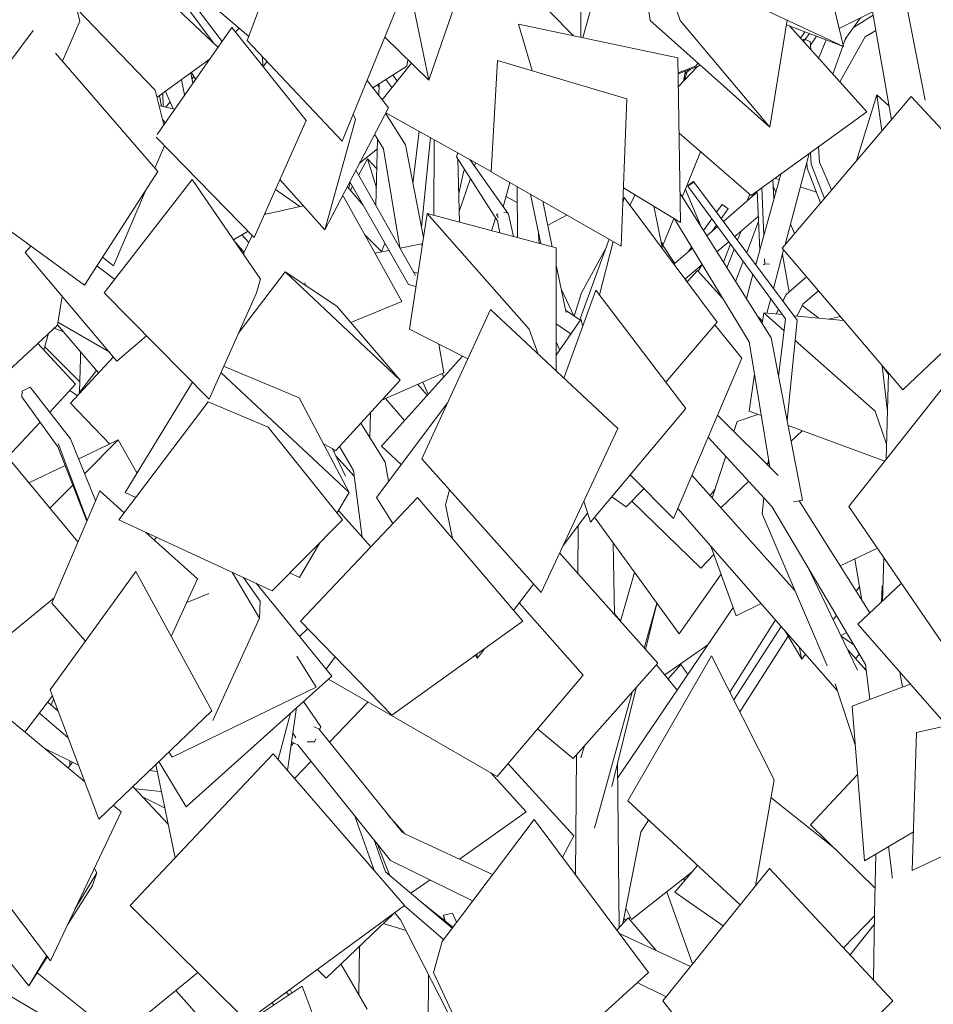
# Model space of a CAD drawing. Header units: millimetres. Extents: x 27350 to 76432, y -300 to 6935.
# Tile 29 of 43: x 72141 to 73440, y 1920 to 3322. Entities that reach past the tile are written whole.
import ezdxf

# ---------------------------------------------------------------- set-up
doc = ezdxf.new("R2010")
doc.units = ezdxf.units.MM
doc.header["$MEASUREMENT"] = 0
doc.layers.add('Nouveau_VRD _ Végétation.VRD', color=7, linetype='Continuous')

# ---------------------------------------------------------------- blocks, each defined once
blk = doc.blocks.new('Élément de coupe_71')
at = {"layer": 'Nouveau_VRD _ Végétation.VRD', "color": 7, "linetype": 'Continuous', "lineweight": 15}
for p, q in [((73037.3, 3320.4), (73007.5, 3527.1)), ((73080.3, 3320.4), (73007.5, 3527.1)), ((73312.5, 3283.6), (73255.8, 3520.7)), ((72722.4, 3235.4), (72814.1, 3500.2)), ((72464.2, 3292.1), (72525.8, 3457.3)), ((72722.4, 3235.4), (72683.5, 3426.3)), ((72422.6, 3282.4), (72305.9, 3392.6)), ((72226.2, 3319.5), (72214.2, 3366.1)), ((73312.5, 3283.6), (73150.3, 3359.2)), ((72333.1, 3221.4), (72221.7, 3336.8)), ((72599.1, 3148.7), (72675.7, 3335)), ((73207.5, 3168.7), (73232.4, 3320.9)), ((72201.3, 3262.3), (72226.2, 3319.5)), ((72336, 3158.4), (72442.3, 3310.6)), ((72548, 3178.1), (72442.3, 3310.6)), ((73076.8, 3267.3), (72850.1, 3315)), ((72869.5, 3249.1), (72850.1, 3315)), ((73207.5, 3168.7), (73037.3, 3320.4)), ((73207.5, 3168.7), (73080.3, 3320.4)), ((73312.5, 3283.6), (73231.3, 3314.2)), ((72010.2, 3105.5), (72159.8, 3306.3)), ((72722.4, 3235.4), (72659.9, 3296.6)), ((72599.1, 3148.7), (72464.2, 3292.1)), ((72336.9, 3105.5), (72191.3, 3273.9)), ((72335.8, 3210.7), (72410.2, 3264.7)), ((73080.5, 3033), (73076.8, 3267.3)), ((72487, 3254.6), (72492.3, 3262.2)), ((72811.2, 3105.1), (72820.3, 3263.7)), ((73004.4, 3208.8), (72820.3, 3263.7)), ((72665, 3196.2), (72634.7, 3235.2)), ((72345.5, 3172), (72333.1, 3221.4)), ((72996.1, 2999.3), (73004.4, 3208.8)), ((72574.4, 3022.4), (72665, 3196.2)), ((72618.2, 3179.4), (72614.9, 3187.3)), ((72474.3, 3011.6), (72548, 3178.1)), ((72574.4, 3022.4), (72618.2, 3179.4)), ((72474.3, 3011.6), (72334.7, 3154.3)), ((72332.9, 3110.2), (72346.5, 3142.2)), ((72232.8, 2943.9), (72010.2, 3105.5)), ((72232.8, 2943.9), (72336.9, 3105.5)), ((72996.1, 2999.3), (72811.2, 3105.1)), ((72260.5, 2933), (72385.8, 3094.2)), ((72482.9, 2952.2), (72385.8, 3094.2)), ((72574.4, 3022.4), (72510.8, 3094.1)), ((72273.9, 2971.2), (72319.3, 3078.1)), ((73080.5, 3033), (72999.3, 3082.3)), ((72998.5, 3060.7), (73000.4, 3068.3)), ((72998.6, 3063.3), (73000.4, 3068.3)), ((73132.6, 2891.1), (73000.4, 3068.3)), ((72695, 2881), (72720, 3045.7)), ((72903.8, 2996.8), (72720, 3045.7)), ((72865.5, 2881), (72720, 3045.7)), ((72938.1, 2897.2), (72978.9, 3009.1)), ((72965.3, 2930), (72984.6, 3005.8)), ((72903.6, 2821.9), (72903.8, 2996.8)), ((72273.9, 2971.2), (72258.3, 2983.6)), ((72451.4, 2875), (72518.1, 2962.8)), ((72591.7, 2914.1), (72518.1, 2962.8)), ((72681.8, 2808.8), (72518.1, 2962.8)), ((72477.2, 2933), (72482.9, 2952.2)), ((72547.3, 2943.4), (72546.2, 2947.3)), ((72410, 2781.6), (72260.5, 2933)), ((72410, 2781.6), (72477.2, 2933)), ((72914.6, 2811.6), (72960.1, 2936.8)), ((73088.1, 2768.5), (72960.1, 2936.8)), ((72591.7, 2914.1), (72681.8, 2808.8)), ((72712.8, 2696.8), (72810.3, 2909.2)), ((72991.4, 2739.6), (72810.3, 2909.2)), ((72941.5, 2885.6), (72938.1, 2897.2)), ((73059.7, 2805.8), (73132.6, 2891.1)), ((72778.1, 2839), (72695, 2881)), ((72878.3, 2845.5), (72865.5, 2881)), ((72609.1, 2648.9), (72426.7, 2819.3)), ((72538, 2783.4), (72430.7, 2828.3)), ((72290.6, 2648.9), (72386.2, 2805.8)), ((72590.3, 2708.5), (72681.8, 2808.8)), ((72281.6, 2609.7), (72408.7, 2777.8)), ((72494, 2741.7), (72408.7, 2777.8)), ((72538, 2783.4), (72609.1, 2648.9)), ((72952.4, 2606.4), (73088.1, 2768.5)), ((72599.6, 2609.7), (72494, 2741.7)), ((72882.2, 2506.3), (72991.4, 2739.6)), ((72590.3, 2708.5), (72572.6, 2717.9)), ((72882.2, 2506.3), (72712.8, 2696.8)), ((72186.1, 2491.2), (72254.5, 2651)), ((72289.2, 2619.8), (72254.5, 2651)), ((72305.7, 2641.5), (72290.6, 2648.9)), ((72591.9, 2619.4), (72609.1, 2648.9)), ((72952.4, 2606.4), (72943, 2636.3)), ((72499.7, 2508.9), (72281.6, 2609.7)), ((72499.7, 2508.9), (72599.6, 2609.7)), ((72393.7, 2525.7), (72320.2, 2591.9)), ((72332.1, 2581.2), (72335, 2585)), ((72538.5, 2527.8), (72567.3, 2577.1)), ((72183.8, 2367.7), (72305.6, 2536.2)), ((72413.9, 2338.2), (72305.6, 2536.2)), ((72356.2, 2443.6), (72393.7, 2525.7)), ((72481.5, 2469.9), (72442.8, 2535.2)), ((72482.6, 2494), (72459.1, 2527.7)), ((72538.5, 2527.8), (72524.9, 2534.4)), ((72234.1, 2437.3), (72186.1, 2491.2)), ((72482.6, 2494), (72481.5, 2469.9)), ((72415.5, 2324.2), (72481.5, 2469.9)), ((72253.1, 2184), (72183.8, 2367.7)), ((72232.9, 2237.4), (72106.7, 2342)), ((72253.1, 2184), (72413.9, 2338.2)), ((72285.1, 2194.2), (72273.6, 2203.7)), ((72184.3, 1982.5), (72285.1, 2194.2)), ((72184.3, 1982.5), (72056.3, 2151.3)), ((72153.4, 1946.6), (72023.4, 2107.3)), ((72219.2, 2055.9), (72250.2, 2107.3)), ((72244, 2089.3), (72250.2, 2107.3)), ((72250.2, 2107.3), (72246.9, 2113.9)), ((72208.5, 2033.4), (72244, 2089.3)), ((72153.4, 1946.6), (72179.2, 1989.3)), ((72153.4, 1946.6), (72179.9, 1988.3)), ((72175.4, 1903.4), (72126.7, 1932.6))]:
    blk.add_line(p, q, dxfattribs=at)
blk = doc.blocks.new('Élément de coupe_72')
at = {"layer": 'Nouveau_VRD _ Végétation.VRD', "color": 7, "linetype": 'Continuous', "lineweight": 15}
blk.add_line((72222.7, 2786.5), (72211.7, 2793.8), dxfattribs=at)
blk = doc.blocks.new('Élément de coupe_74')
at = {"layer": 'Nouveau_VRD _ Végétation.VRD', "color": 7, "linetype": 'Continuous', "lineweight": 15}
for p, q in [((72428.4, 3290.7), (72370.9, 3367.7)), ((72415.7, 3288.9), (72362.8, 3360.7)), ((73326.5, 3310.5), (73354.7, 3327.8)), ((72447.5, 3304.1), (72452.6, 3309.6)), ((73251.1, 3295.3), (73257.4, 3304.4)), ((73257.9, 3293.2), (73264.1, 3301.8)), ((73265.5, 3285.5), (73274.1, 3298.1)), ((73307.1, 3233.1), (73343.4, 3297)), ((73313.3, 3290), (73320, 3301.7)), ((73343.4, 3297), (73358.4, 3306.3)), ((72407.8, 3261.2), (72407.1, 3262.4)), ((72407.7, 3261.4), (72408.5, 3262.2)), ((73086.9, 3244.6), (73094.6, 3251.1)), ((72390.8, 3236.9), (72385, 3246.4)), ((72385.6, 3237.6), (72388.5, 3240.7)), ((73085.9, 3235), (73090.1, 3247.3)), ((73088.4, 3237.6), (73087.3, 3239.1)), ((72651.6, 3226.7), (72649.7, 3228.8)), ((72651.3, 3213.9), (72651.7, 3230)), ((72348, 3197.1), (72354.5, 3204.1)), ((72647.2, 3057.1), (72649.7, 3152)), ((72729.9, 3043), (72730.2, 3150.8)), ((72623.9, 3117.4), (72649.3, 3137.7)), ((72763.8, 3131.5), (72763.8, 3132.1)), ((72622.6, 3100.2), (72635.2, 3123.6)), ((72648.6, 3109.4), (72635.2, 3123.6)), ((72647.9, 3082.5), (72635.2, 3123.6)), ((72766.1, 3033.4), (72764, 3123.2)), ((72787.5, 3113.1), (72789.1, 3117.9)), ((72765.2, 3074.2), (72771.7, 3104.5)), ((72771.7, 3104.5), (72773.1, 3109)), ((72629, 3057.5), (72606.6, 3084.2)), ((72611.1, 3078.8), (72613.9, 3084)), ((72765.8, 3048.4), (72781.6, 3095.6)), ((72828.4, 3055.4), (72837.8, 3089.8)), ((73216, 3076.2), (73212.4, 3084.2)), ((73220.9, 3093.9), (73214.8, 3095.9)), ((73274.1, 3076.1), (73251, 3083.8)), ((72848.2, 3061.2), (72832.3, 3069.9)), ((73111.1, 3024.6), (73087.5, 3079.9)), ((73141.6, 3034.6), (73189.8, 3076.1)), ((73175.3, 3063.6), (73179.1, 3073.5)), ((73187.9, 3074.5), (73189, 3077.2)), ((73157.8, 3012.9), (73191.2, 3041.4)), ((73117.8, 3014), (73133.2, 3027.3)), ((73174.7, 2990.3), (73191.5, 3034.2)), ((73242.8, 3017.5), (73236.9, 3030.5)), ((73161.7, 3007.6), (73166.8, 3020.5)), ((72655.2, 2991.9), (72660.1, 3003)), ((73132.3, 2991.1), (73149.2, 3005.6)), ((73141.5, 2976.5), (73151.5, 3002.4)), ((73071, 2973.6), (73097.4, 2996.4)), ((73097.4, 2996.3), (73097.3, 2996.6)), ((73146.4, 2968.6), (73156.9, 2995.2)), ((73234.9, 2934.3), (73225.5, 2987.4)), ((73086.9, 2952.4), (73111.4, 2973.3)), ((73158.8, 2948.9), (73169.8, 2977.6)), ((73108.3, 2968), (73107.5, 2970)), ((73277.2, 2896.9), (73253.8, 2914.7)), ((72252.8, 2819), (72194.4, 2887.5)), ((72267.6, 2848.7), (72195, 2891.3)), ((72175.1, 2851.8), (72181.4, 2875)), ((72213, 2776), (72273.6, 2841.5)), ((72268.7, 2717.7), (72213, 2776)), ((72638.6, 2726.8), (72639.5, 2762.4)), ((72660.5, 2692), (72625.7, 2747.2)), ((72604.2, 2672.2), (72585.6, 2711)), ((72588, 2705.9), (72589.1, 2709.1)), ((72615.5, 2680), (72595.4, 2714)), ((72616.5, 2671.8), (72590.4, 2701.1)), ((72665.2, 2664.7), (72660.5, 2692)), ((72307.7, 2676.9), (72306.5, 2678.1)), ((72627.5, 2585.3), (72615.5, 2680)), ((72626.1, 2586.8), (72627.1, 2588.8)), ((72995.1, 2466), (72986.9, 2476)), ((73326.9, 2432.2), (73309.1, 2444.5)), ((73058.1, 2389.3), (73119.5, 2432)), ((73076, 2367.6), (73046.4, 2403.6)), ((73062.8, 2383.6), (73081.1, 2403.8)), ((73090.9, 2389.8), (73081.1, 2403.8)), ((72224.2, 2260.6), (72176.3, 2284.3)), ((72209.4, 2256.9), (72215.5, 2264.9)), ((72346.4, 2200), (72316, 2215)), ((72347, 2199.2), (72346.4, 2200)), ((73072.7, 2080.1), (73104.7, 2117.9)), ((73010.9, 2040.9), (73097.2, 2109.1)), ((73086.8, 2096.7), (73084.2, 2098.8)), ((73097.7, 1977.8), (73060.9, 2080.4)), ((73141.2, 2031.9), (73072.7, 2080.1)), ((73010.9, 2040.9), (73002.9, 2057.2)), ((73312.4, 2000.8), (73356.3, 2046.1)), ((73002.6, 2039.7), (73000, 2042.7)), ((73007.6, 2041.5), (73008.9, 2044.9)), ((72622.9, 1934), (72623.8, 2003)), ((72634.8, 1913.4), (72597.5, 1978)), ((72716.1, 1069.4), (72722.2, 1962.4)), ((72523.3, 1933.6), (72520.2, 1937.6)), ((72527.8, 1936.7), (72525.4, 1941.4))]:
    blk.add_line(p, q, dxfattribs=at)
blk = doc.blocks.new('Élément de coupe_75')
at = {"layer": 'Nouveau_VRD _ Végétation.VRD', "color": 7, "linetype": 'Continuous', "lineweight": 15}
for p, q in [((72466.3, 3297.8), (72387.9, 3364.8)), ((72938.7, 3296.3), (72938.9, 3371.3)), ((73315.1, 3295), (73336.6, 3324.2)), ((73254.6, 3291.4), (73256.3, 3293.7)), ((73256.3, 3293.7), (73265.1, 3290.7)), ((73256.6, 3289.2), (73256.3, 3293.7)), ((73277, 3266.5), (73287.8, 3292.9)), ((73311.9, 3286), (73315.1, 3295)), ((73266, 3278.7), (73265.1, 3290.7)), ((73297.4, 3243.9), (73311.3, 3284.1)), ((72386.9, 3231.3), (72383.9, 3245.6)), ((72677.6, 3234.4), (72671.4, 3242.7)), ((73084.8, 3233.9), (73087.7, 3248.5)), ((72375.2, 3214.5), (72370.6, 3235.9)), ((72670, 3225), (72661.6, 3236.4)), ((72342.5, 3198.4), (72339.2, 3213.2)), ((72358.7, 3194.5), (72347.8, 3219.4)), ((72360.8, 3194), (72338.6, 3199.3)), ((72689.2, 3143.7), (72661, 3188.5)), ((72658.2, 3138), (72645.5, 3158.8)), ((72699.9, 3088.6), (72708.8, 3162.7)), ((72712, 3026.3), (72724.9, 3153.7)), ((72714.8, 3011.6), (72689.2, 3143.7)), ((73278.4, 3119), (73276.7, 3140.6)), ((72681.1, 2997.6), (72658.2, 3138)), ((73083.1, 3069), (73109.1, 3133.7)), ((73229.2, 3001.5), (73263.4, 3131)), ((73266.4, 3115.9), (73265.5, 3132.5)), ((73260.8, 3110.4), (73260.3, 3119.3)), ((73285.2, 3067.2), (73266.4, 3115.9)), ((73295.4, 3079.2), (73278.4, 3119)), ((73187.5, 2973.1), (73223.1, 3101.9)), ((73279.9, 3061), (73260.8, 3110.4)), ((73198.9, 3014.3), (73196.2, 3082.5)), ((73213.5, 3067.2), (73211.7, 3093.7)), ((72538.9, 3055.8), (72504.5, 3079.7)), ((73193.2, 2993.5), (73189.7, 3077.8)), ((72490.6, 3044.7), (72489.5, 3046)), ((73056.1, 3001.8), (73071, 3038.8)), ((72466.5, 3004.3), (72456.7, 3015.5)), ((72655.6, 2991.4), (72631.2, 3015.8)), ((72148.5, 2990.2), (72156.4, 2999.4)), ((72459.9, 2990.3), (72445.5, 3006.8)), ((73056.1, 3001.8), (73052.9, 3004.8)), ((72278.6, 2835.5), (72148.5, 2990.2)), ((72458.1, 2988.5), (72459.7, 2989.9)), ((73212.8, 2939.2), (73227.3, 2994)), ((73105.7, 2963.9), (73111.5, 2973.1)), ((73198.7, 2972.7), (73200.5, 2973.9)), ((73200.5, 2973.9), (73200.2, 2981.3)), ((73200.5, 2973.9), (73207.2, 2973.8)), ((73089.9, 2948.3), (73104.9, 2964.7)), ((73140.5, 2925.3), (73104.9, 2964.7)), ((73174.2, 2924.6), (73183.6, 2958.9)), ((73230.8, 2930.7), (73259.8, 2955.8)), ((73226, 2921.5), (73230.8, 2930.7)), ((73226.3, 2921.1), (73231, 2929.9)), ((73255.1, 2917.2), (73276.8, 2935.7)), ((72194.3, 2887), (72201.2, 2927.5)), ((73203.4, 2903.9), (73208.9, 2924.6)), ((73246.2, 2899.8), (73255.1, 2917.2)), ((73216.4, 2902.7), (73219.9, 2909.6)), ((73216.5, 2902.6), (73220.1, 2909.4)), ((72066.3, 2767.4), (72194.3, 2887)), ((73197.1, 2892.4), (73190, 2899.5)), ((72220.1, 2802.8), (72166.5, 2861)), ((72278.6, 2835.5), (72321.1, 2871.7)), ((72655, 2714.7), (72770.3, 2842.9)), ((72743.8, 2813.5), (72741.3, 2817.8)), ((72183.2, 2763.2), (72220.1, 2802.8)), ((72720.4, 2787.4), (72706.8, 2802.6)), ((72721.4, 2788.5), (72714, 2805.8)), ((72743.8, 2813.4), (72743.1, 2814.6)), ((72687.9, 2751.2), (72660.7, 2782.3)), ((72123.4, 2698.8), (72169.7, 2748.7)), ((72683.3, 2688.8), (72655, 2714.7)), ((73003.2, 2628.3), (73028.5, 2654.1)), ((73003.2, 2628.3), (72982.7, 2642.6)), ((73109.6, 2541.2), (73011.2, 2636.5)), ((72640, 2571.2), (72594, 2622.9)), ((73078.6, 2447.4), (72958.2, 2613.4)), ((72934.5, 2533.7), (72935, 2601.5)), ((72986.9, 2474.7), (72984.6, 2577)), ((73048.3, 2405.7), (72908.6, 2562.8)), ((73109.6, 2541.2), (73128.2, 2560.4)), ((72995, 2465.6), (73015, 2535)), ((73078.6, 2447.4), (73138.3, 2532.3)), ((72942.3, 2389), (72851.2, 2491.5)), ((72991.1, 2242), (73155.3, 2485.1)), ((73029.1, 2427.3), (73046.7, 2491.3)), ((73030.8, 2425.3), (73047, 2490.9)), ((73150.7, 2364.8), (73215.8, 2467.4)), ((72538.8, 2443.6), (72550.4, 2455)), ((73164.9, 2336.5), (73233.7, 2444.3)), ((73308.8, 2445.1), (73316.6, 2449.6)), ((72576.4, 2397.5), (72589.5, 2414.7)), ((73329.5, 2412.7), (73335, 2418.6)), ((72928, 2270.1), (73048.3, 2405.7)), ((73342.8, 2397.8), (73344.3, 2399.3)), ((73344.5, 2395.9), (73344.7, 2396)), ((72819.7, 2244.8), (72579.9, 2383.3)), ((72819.7, 2244.8), (72942.3, 2389)), ((72982.7, 2230.4), (73017.4, 2370.9)), ((72958.2, 2171), (73011.7, 2364.5)), ((72195, 2338.1), (72180.4, 2350.5)), ((72194.9, 2338.4), (72190.5, 2341.9)), ((72581.2, 2293.5), (72636.4, 2350.7)), ((72209.5, 2299.6), (72168.6, 2334.8)), ((72928, 2270.1), (72877.1, 2312.4)), ((72526.7, 2288.4), (72530.3, 2292.4)), ((72939, 2271), (72943.9, 2288.1)), ((72931.2, 2104.6), (72932.4, 2275.1)), ((72531.3, 2241.8), (72555, 2266.4)), ((72928.9, 2160), (72835.1, 2262.9)), ((72835.4, 2262.6), (72835.4, 2263.3)), ((72993.4, 2029.5), (72990.9, 2263.4)), ((72336.2, 2251.7), (72325.1, 2253)), ((72861.1, 2194.5), (72810.9, 2249.8)), ((73265.6, 2175.6), (73332.5, 2247.6)), ((72342, 2223.3), (72304.8, 2227.1)), ((73297.4, 2144.4), (73209.1, 2214.5)), ((72766, 2127.1), (72861.1, 2194.5)), ((73024.1, 2165.5), (73035, 2182.6)), ((73357.3, 2085.6), (73265.6, 2175.6)), ((72912.5, 2129.7), (72928.9, 2160)), ((72998.6, 2035.3), (73024.1, 2165.5)), ((72697.1, 2078.4), (72724.3, 2097.6)), ((72576.3, 1957.8), (72672.1, 2049.1)), ((72682.3, 2040.7), (72674.2, 2050.7)), ((72690.1, 2025.3), (72657.8, 2035.4)), ((72830.1, 1750.7), (72682.3, 2040.7)), ((72990, 2025.8), (73006, 2043.4)), ((73045.8, 1996.8), (73006, 2043.4)), ((73321.7, 1990.7), (73356.1, 2034)), ((72576.3, 1957.8), (72564.3, 1970)), ((72478.2, 1903.5), (72542.3, 1946.4)), ((72625.2, 1728.1), (72542.3, 1946.4)), ((72502.3, 1919.6), (72499.5, 1922.4))]:
    blk.add_line(p, q, dxfattribs=at)
blk = doc.blocks.new('Élément de coupe_76')
at = {"layer": 'Nouveau_VRD _ Végétation.VRD', "color": 7, "linetype": 'Continuous', "lineweight": 15}
for p, q in [((72225.1, 2790.6), (72249.9, 2822.4)), ((72225.8, 2789.9), (72225.1, 2790.6)), ((72185.1, 2346.5), (72188.7, 2354.6))]:
    blk.add_line(p, q, dxfattribs=at)
blk = doc.blocks.new('Élément de coupe_77')
at = {"layer": 'Nouveau_VRD _ Végétation.VRD', "color": 7, "linetype": 'Continuous', "lineweight": 15}
for p, q in [((72344.7, 3197.9), (72344.2, 3216.8)), ((72648.2, 3109.7), (72648.6, 3111.2)), ((72608.6, 3081.8), (72610.8, 3089.4)), ((73131.9, 3047.6), (73139.8, 3058.7)), ((73139.8, 3058.7), (73148.3, 3052.5)), ((73138.5, 3038.7), (73145.7, 3048.8)), ((73148.3, 3052.5), (73145.7, 3048.8)), ((73113.1, 3021.4), (73125.1, 3038.2)), ((73125.7, 3020.8), (73131.7, 3029.3)), ((73072.4, 2974.8), (73053.1, 3004)), ((73091.7, 2991.5), (73096.4, 2998)), ((73090, 2948.4), (73087.2, 2952.6)), ((72203, 2877.4), (72189.6, 2882.6)), ((72226, 2806.4), (72176.2, 2856)), ((72226.9, 2839.7), (72227.1, 2849.1)), ((72225.6, 2791.2), (72226.9, 2839.7)), ((72225.6, 2789.6), (72225.6, 2790.1)), ((73156.2, 2353.9), (73223.9, 2458.1)), ((72211.9, 2260.2), (72212, 2266.6))]:
    blk.add_line(p, q, dxfattribs=at)
blk = doc.blocks.new('Élément de coupe_78')
at = {"layer": 'Nouveau_VRD _ Végétation.VRD', "color": 7, "linetype": 'Continuous', "lineweight": 15}
for p, q in [((73428.6, 3207.1), (73373, 3492.2)), ((73380.5, 3179), (73327.2, 3485.7)), ((72941.4, 3295.8), (72979.5, 3430.1)), ((72928.2, 3298.6), (72894.4, 3333.2)), ((73345.6, 3190.4), (73235.5, 3312.6)), ((72486.4, 3255.4), (72485.8, 3269.1)), ((72643.1, 3224.5), (72691.3, 3255.5)), ((72656.1, 3207.7), (72697.8, 3259.5)), ((72691.3, 3255.5), (72692.6, 3264.6)), ((73077.1, 3246.1), (73102, 3255.3)), ((73077.1, 3244.7), (73106.3, 3255.3)), ((73077.4, 3226.2), (73104.9, 3254.8)), ((73102, 3255.3), (73105.5, 3259.5)), ((73106.3, 3255.3), (73108, 3257.4)), ((73225.1, 2996.6), (73408.7, 3212.1)), ((73331, 3120.9), (73359.9, 3214.6)), ((73377, 3199.2), (73359.9, 3214.6)), ((73367, 3163.2), (73359.9, 3214.6)), ((73608.1, 2996.6), (73408.7, 3212.1)), ((72811.2, 3105.6), (72661.3, 3189.2)), ((73181.2, 3071.6), (73345.6, 3190.4)), ((72347.7, 3175.2), (72343.5, 3179.7)), ((73181.2, 3071.6), (73078.5, 3160)), ((72761.9, 3126.5), (72763.9, 3132)), ((72820, 3035.2), (72761.9, 3126.5)), ((72835.7, 3045), (72780.7, 3122.6)), ((72703.8, 2957.7), (72618.6, 3107.3)), ((72693.4, 2944.8), (72610, 3090.7)), ((72848.5, 3011.5), (72848.1, 3083.9)), ((73091, 3084.5), (73098.4, 3090)), ((73091.7, 3086), (73091, 3084.5)), ((73230, 2896), (73091, 3084.5)), ((73099.1, 3091.5), (73091.7, 3086)), ((73098.4, 3090), (73099.1, 3091.5)), ((73246.6, 2893.9), (73099.1, 3091.5)), ((72599, 3069.6), (72601.1, 3070.1)), ((72684.1, 2920.6), (72601.1, 3070.1)), ((72882, 3002.6), (72867, 3073.1)), ((73008.3, 3057.7), (73016.3, 3072.1)), ((73209.4, 2868.7), (73079.9, 3074.2)), ((72488.8, 3044.3), (72543.8, 3056.9)), ((72898.2, 2998.3), (72884.5, 3063.1)), ((73054.9, 2995.3), (73042.4, 3056.2)), ((72819.5, 3044.8), (72818.9, 3043)), ((72819.5, 3044.8), (72821.2, 3045.3)), ((72821, 3039.4), (72819.5, 3044.8)), ((72829.2, 3047.4), (72832.5, 3048.3)), ((72832.5, 3048.3), (72833, 3046.7)), ((72842.8, 3013), (72835.7, 3045)), ((72891.6, 3029.3), (72918.9, 3043.4)), ((72817.5, 3039.1), (72811.5, 3021.3)), ((72823.5, 3018.1), (72820, 3035.2)), ((73178.4, 2863), (73072, 3038.2)), ((72444.6, 3008.2), (72465.4, 3020.7)), ((72471.3, 3014.6), (72458.6, 2987.7)), ((72878.9, 3006), (72878.7, 3018.2)), ((72681.8, 2996.5), (72712.3, 3002.4)), ((72712.9, 2998.8), (72712.3, 3002.4)), ((72880.3, 3003), (72878.9, 3006)), ((72645.8, 2989.5), (72665.7, 2993.3)), ((72939.6, 2933), (72973.6, 2994.7)), ((73396.6, 2794.7), (73225.1, 2996.6)), ((73396.6, 2794.7), (73608.1, 2996.6)), ((72275.4, 2952.2), (72250.3, 2971.2)), ((72917.6, 2906.8), (72903.7, 2972.2)), ((72707.1, 2960.8), (72701.3, 2962.2)), ((72704.3, 2942), (72693.4, 2944.8)), ((72928.6, 2900.3), (72911.1, 2937.5)), ((72929.3, 2899.8), (72939.6, 2933)), ((72611.7, 2890.6), (72684.1, 2920.6)), ((72938.2, 2894), (72917.4, 2907.6)), ((72917.7, 2905.1), (72917.6, 2906.8)), ((73196.6, 2889), (73198.9, 2904.3)), ((73225.7, 2901.8), (73198.9, 2904.3)), ((73227.9, 2878.7), (73198.9, 2904.3)), ((72903.6, 2844.1), (72938.8, 2894.8)), ((72924.5, 2874.3), (72903.6, 2888.8)), ((73167.7, 2839.7), (73129.2, 2887.1)), ((73220.1, 2813.6), (73230, 2896)), ((73232.1, 2751.3), (73246.6, 2893.9)), ((73312.6, 2893.6), (73241.9, 2900.2)), ((72743.9, 2819), (72736.8, 2859.9)), ((72908.7, 2851.5), (72903.6, 2863)), ((73207.4, 2684.8), (73178.4, 2863)), ((73254.1, 2637.9), (73209.4, 2868.7)), ((73357.5, 2764.6), (73243.6, 2864.9)), ((73070.7, 2611.8), (73167.7, 2839.7)), ((73320.2, 2628.6), (73489.2, 2843)), ((72655.6, 2780), (72743.9, 2819)), ((73178, 2764.6), (73185.9, 2817)), ((73375, 2763.9), (73367.3, 2829.2)), ((73376.4, 2816.7), (73370, 2826.1)), ((73373.2, 2695.9), (73376.4, 2818.5)), ((72143.7, 2785), (72144.1, 2792.9)), ((72144.1, 2792.9), (72155.4, 2798.4)), ((72213, 2725.3), (72155.4, 2798.4)), ((72194.9, 2713.5), (72143.7, 2785)), ((72648, 2641.8), (72749.5, 2776.8)), ((73195.5, 2758.1), (73178, 2764.6)), ((73373.8, 2717.5), (73357.5, 2764.6)), ((73219.3, 2673), (73133.3, 2758.9)), ((73156.6, 2735.6), (73161.3, 2749.7)), ((73161.3, 2749.7), (73190.7, 2759.9)), ((73371, 2693.1), (73233.5, 2744)), ((73237.9, 2721.7), (73253.6, 2736.6)), ((72236.6, 2609.1), (72195.3, 2718.7)), ((72248.6, 2637.3), (72213, 2725.3)), ((72224.6, 2696.6), (72280.7, 2723.5)), ((72233, 2675.9), (72280.7, 2723.5)), ((72307.4, 2676.5), (72280.7, 2723.5)), ((73210.6, 2628.7), (73120, 2727.7)), ((72223.4, 2578.3), (72110.6, 2714.3)), ((72236, 2607.9), (72194.9, 2713.5)), ((73125.5, 2641.3), (73145, 2700.4)), ((73203.3, 2688.9), (73205.3, 2690.8)), ((73204.9, 2687.4), (73205.8, 2694.9)), ((72153.5, 2662.5), (72205.1, 2687.2)), ((73070.7, 2611.8), (73008.8, 2673.8)), ((73243.4, 2509.1), (73096.9, 2673.3)), ((73138.1, 2627.1), (73177.7, 2664.7)), ((72183.5, 2626.4), (72216.1, 2659)), ((72746.1, 2631.4), (72752, 2652.7)), ((72540.1, 2465.5), (72706.6, 2641.6)), ((72671.4, 2604.5), (72648, 2641.8)), ((72856.4, 2465.5), (72706.6, 2641.6)), ((73196.6, 2618.6), (73199.3, 2641)), ((73241.2, 2635.4), (73254.1, 2637.9)), ((73350, 2477.4), (73249.5, 2637)), ((72756.2, 2583.3), (72746.1, 2631.4)), ((73303.8, 2366.7), (73076.8, 2626.2)), ((73343.7, 2403.8), (73210.6, 2628.7)), ((73475, 2401.9), (73320.2, 2628.6)), ((72913.6, 2573.3), (72948.4, 2619.1)), ((73289.2, 2401.9), (73196.6, 2618.6)), ((73159.5, 2473.4), (73123.9, 2572.4)), ((73307.9, 2544.2), (73360.7, 2569.3)), ((73368, 2494.3), (73369.6, 2556.4)), ((73332.5, 2396.1), (73263.3, 2539.6)), ((73269.9, 2526), (73271, 2526.6)), ((72584.6, 2387.5), (72476.8, 2519.5)), ((72843.2, 2481), (72871.6, 2518.2)), ((73240.7, 2512.1), (73241.9, 2512.7)), ((73333, 2461.4), (73394.8, 2519.5)), ((72075.4, 2405.6), (72189.1, 2498.2)), ((72378.4, 2492.1), (72409.4, 2505.1)), ((73159.5, 2473.4), (73195.5, 2490.6)), ((72669.8, 2331.8), (72540.1, 2465.5)), ((72669.8, 2331.8), (72856.4, 2465.5)), ((73458.7, 2317.5), (73333, 2461.4)), ((72791.7, 2413.2), (72801.6, 2426.3)), ((73344.7, 2395.6), (73318.6, 2424.9)), ((72562.5, 2371.5), (72534.8, 2415.7)), ((72791.7, 2413.2), (72789.1, 2417.3)), ((72791.7, 2413.2), (72790.6, 2418.4)), ((73005.4, 2210.1), (73124.7, 2416.3)), ((73213.6, 2239.8), (73124.7, 2416.3)), ((73350, 2354.3), (73343.7, 2403.8)), ((72377.4, 2201.5), (72584.6, 2387.5)), ((73396.2, 2372), (73392.6, 2393.3)), ((72357.6, 2272.1), (72562.5, 2371.5)), ((73329.2, 2289.6), (73300.6, 2376.5)), ((73302.4, 2371.2), (73301.4, 2373.5)), ((73324.8, 2344.7), (73407.4, 2376.2)), ((72148.1, 2307.7), (72187, 2359.2)), ((72521.6, 2253.1), (72534.5, 2342.6)), ((72568.9, 2315.5), (72544.1, 2351.2)), ((73342.2, 2124.6), (73324.8, 2344.7)), ((73416.2, 2307.4), (73581.9, 2343.7)), ((72508, 2268.7), (72525.6, 2334.6)), ((72566, 2312.3), (72558.9, 2315.3)), ((72684.9, 2164.8), (72566, 2312.3)), ((72567, 2311), (72568.9, 2315.5)), ((72533.5, 2299.5), (72529.3, 2306.7)), ((72560, 2293.8), (72561.8, 2298.2)), ((73410.2, 2111), (73416.2, 2307.4)), ((72536.2, 2289.8), (72527.5, 2293.6)), ((72668.2, 2125.3), (72536.2, 2289.8)), ((72549.6, 2294), (72560, 2293.8)), ((72297.5, 2060.9), (72501.1, 2276.8)), ((72357.6, 2272.1), (72352.8, 2279.6)), ((72688.1, 2060.9), (72501.1, 2276.8)), ((72361.6, 2128.9), (72334.1, 2261.7)), ((72377.4, 2201.5), (72338.6, 2266)), ((72351.7, 2176.7), (72301.6, 2230.5)), ((73187.1, 2089), (73213.6, 2239.8)), ((73165.2, 2061.8), (73005.4, 2210.1)), ((73410.2, 2111), (73597.5, 2200)), ((72645.5, 2110), (72616.7, 2189.5)), ((72688.3, 2163.2), (72664.9, 2189.7)), ((72741.6, 2010), (72872.3, 2183.4)), ((73034.9, 1965.8), (72872.3, 2183.4)), ((72813.2, 2105.1), (72688.3, 2163.2)), ((73342.2, 2124.6), (73411.9, 2165.9)), ((72661, 2109.1), (72644.1, 2155.4)), ((72667.1, 2103.9), (72648.4, 2150)), ((73381.4, 2107.3), (73376.6, 2145)), ((73356.4, 2049.6), (73358.6, 2134.3)), ((72784.9, 2067.5), (72668.2, 2125.3)), ((72755.6, 2028.6), (72661, 2109.1)), ((73055.4, 1925.2), (73207, 2113.8)), ((73382.8, 1925.2), (73207, 2113.8)), ((73381.7, 2100.1), (73381.4, 2107.3)), ((72463.9, 1896.3), (72297.5, 2060.9)), ((72463.9, 1896.3), (72688.1, 2060.9)), ((72743.6, 2012.6), (72687.8, 2060.6)), ((72756.7, 2030.1), (72710.6, 2066.9)), ((72743.3, 2047.1), (72756.2, 2050.1)), ((72744.7, 2039.7), (72743.3, 2047.1)), ((72746.3, 2038.4), (72743.3, 2047.1)), ((72762, 2037.1), (72756.2, 2050.1)), ((73355.1, 1954.9), (73356.4, 2049.6)), ((73094.7, 1974.1), (72993.6, 2021.1)), ((72741.6, 2010), (72729.1, 1965.8)), ((72280.4, 1873.3), (72165.3, 1965.2)), ((72280.4, 1873.3), (72393.9, 1965.5)), ((72820.1, 1770.8), (72729.1, 1965.8)), ((72820.1, 1770.8), (73034.9, 1965.8)), ((73060.1, 1931), (73019, 1951.4)), ((72434.4, 1859), (72362.9, 1940.2)), ((73196.9, 1744.7), (73055.4, 1925.2)), ((73196.9, 1744.7), (73382.8, 1925.2))]:
    blk.add_line(p, q, dxfattribs=at)
blk = doc.blocks.new('Élément de coupe_79')
at = {"layer": 'Nouveau_VRD _ Végétation.VRD', "color": 7, "linetype": 'Continuous', "lineweight": 15}
for p, q in [((73306.4, 3309.1), (73353.8, 3332.8)), ((73290.9, 2895.6), (73308.1, 2899)), ((73122.7, 2644.3), (73129.3, 2652.9)), ((73338.4, 2495.7), (73328.6, 2554)), ((73330.4, 2508.4), (73335.3, 2514.5)), ((73366.5, 2492.9), (73367.2, 2515.4)), ((73367.2, 2515.4), (73368.6, 2517.3)), ((73297.9, 2467.8), (73302.5, 2473.5)), ((73253.1, 2411.7), (73228.9, 2452.3)), ((73253.1, 2411.7), (73249.2, 2429.2)), ((73253.1, 2411.7), (73258.5, 2418.5))]:
    blk.add_line(p, q, dxfattribs=at)

msp = doc.modelspace()

# ---------------------------------------------------------------- block references
at = {"layer": 'Nouveau_VRD _ Végétation.VRD', "lineweight": 0}
for name in ['Élément de coupe_75', 'Élément de coupe_72', 'Élément de coupe_76', 'Élément de coupe_74', 'Élément de coupe_77', 'Élément de coupe_79', 'Élément de coupe_71', 'Élément de coupe_78']:
    msp.add_blockref(name, (0, 0), dxfattribs=at)

doc.saveas('drawing.dxf')
